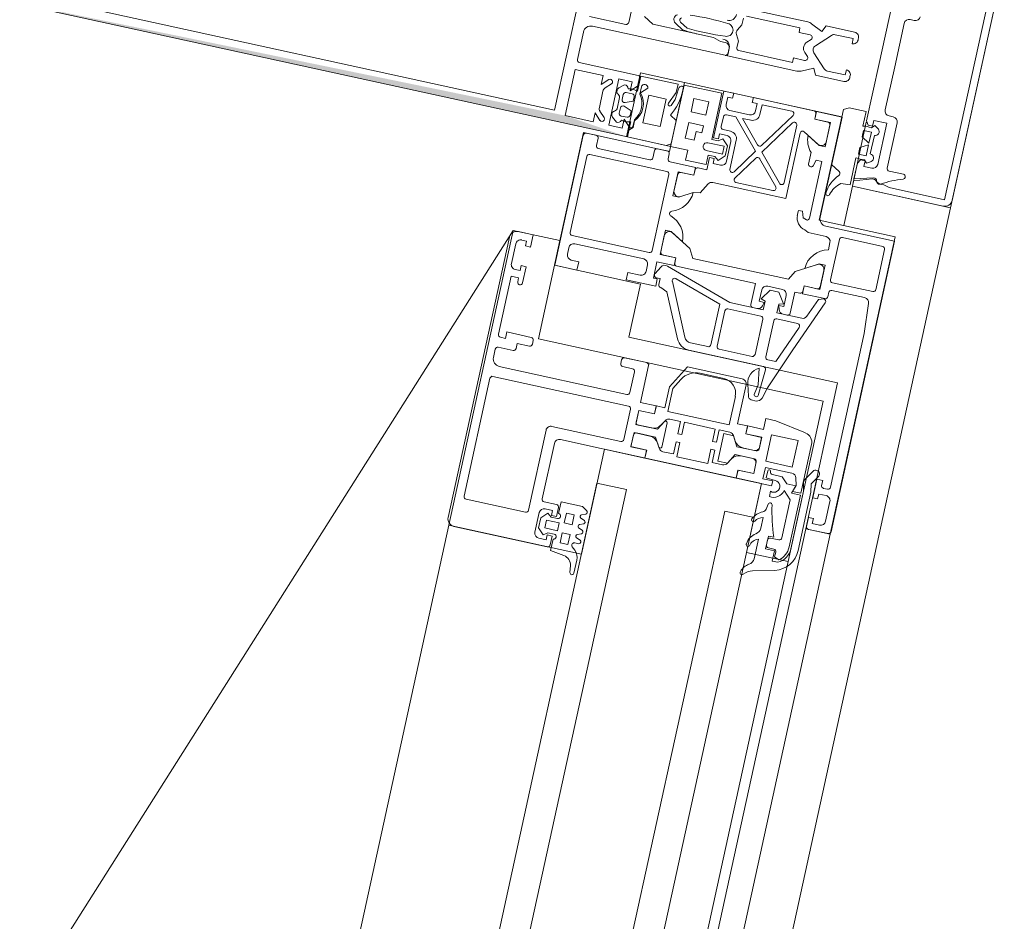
# Model space of a CAD drawing. Header units: metres. Extents: x 233012 to 233264, y 553571 to 554014.
# Tile 171 of 256: x 233198.905 to 233199.101, y 553811.999 to 553812.178. Entities that reach past the tile are written whole.
import ezdxf

# ---------------------------------------------------------------- set-up
doc = ezdxf.new("R2010")
doc.units = ezdxf.units.M
for name, color, linetype, lineweight in [('A-NL$1A_detailuitwerking', 252, 'Continuous', 5), ('A-NL30_stijlen_dorpels-pui', 252, 'Continuous', 5), ('A-NL30_wandopeningen', 252, 'Continuous', 5)]:
    doc.layers.add(name, color=color, linetype=linetype, lineweight=lineweight)

# ---------------------------------------------------------------- blocks, each defined once
blk = doc.blocks.new('NLRS_31_WI_CWP_aluminium raam_gen_mie - AWS 65 BS kiep-2839039-01_Situatie')
at = {"layer": 'A-NL$1A_detailuitwerking'}
for p, q in [((0.2505, 0.05945), (0.1935, 0.05945)), ((0.192, 0.05795), (0.192, 0.03895)), ((0.1983, 0.05725), (0.2223, 0.05725)), ((0.2265, 0.05745), (0.2282, 0.05745)), ((0.2287, 0.05695), (0.2287, 0.05395)), ((0.2307, 0.05595), (0.2307, 0.05695)), ((0.2312, 0.05745), (0.243, 0.05745)), ((0.243, 0.05745), (0.243, 0.05595)), ((0.2445, 0.05595), (0.2445, 0.05695)), ((0.2455, 0.05795), (0.2495, 0.05795)), ((0.2505, 0.05695), (0.2505, 0.05595)), ((0.252, 0.05495), (0.252, 0.05795)), ((0.1978, 0.04465), (0.1978, 0.05675)), ((0.2228, 0.05675), (0.2228, 0.02915)), ((0.225, 0.02995), (0.225, 0.05595)), ((0.232, 0.05595), (0.2307, 0.05595)), ((0.232, 0.05095), (0.232, 0.05595)), ((0.243, 0.05595), (0.2422, 0.05595)), ((0.2422, 0.05495), (0.2455, 0.05495)), ((0.2455, 0.05595), (0.2445, 0.05595)), ((0.2455, 0.05495), (0.2455, 0.05595)), ((0.2505, 0.05595), (0.2495, 0.05595)), ((0.2495, 0.05595), (0.2495, 0.05495)), ((0.2495, 0.05495), (0.252, 0.05495)), ((0.2292, 0.05345), (0.2302, 0.05345)), ((0.2302, 0.05345), (0.2302, 0.05095)), ((0.2307, 0.05045), (0.2315, 0.05045)), ((0.2735, 0.04945), (0.247, 0.04945)), ((0.247, 0.04945), (0.247, 0.04495)), ((0.2497, 0.04748), (0.251, 0.04748)), ((0.2535, 0.03165), (0.2535, 0.04735)), ((0.254, 0.04785), (0.2695, 0.04785)), ((0.27, 0.04735), (0.27, 0.03165)), ((0.274, 0.04695), (0.274, 0.04895)), ((0.2487, 0.04495), (0.2487, 0.04648)), ((0.252, 0.04648), (0.252, 0.03245)), ((0.2715, 0.03545), (0.2715, 0.04595)), ((0.272, 0.04645), (0.2735, 0.04645)), ((0.2146, 0.04415), (0.1983, 0.04415)), ((0.2156, 0.02915), (0.2156, 0.04315)), ((0.247, 0.04495), (0.2487, 0.04495)), ((0.19532, 0.04145), (0.19414, 0.04026)), ((0.1943, 0.04195), (0.1983, 0.04195)), ((0.19738, 0.04145), (0.19532, 0.04145)), ((0.19856, 0.04026), (0.19738, 0.04145)), ((0.2006, 0.03895), (0.2006, 0.04145)), ((0.2011, 0.04195), (0.2124, 0.04195)), ((0.1933, 0.03945), (0.1933, 0.04095)), ((0.1943, 0.03945), (0.1933, 0.03945)), ((0.19414, 0.04026), (0.19475, 0.03945)), ((0.1943, 0.03845), (0.1943, 0.03945)), ((0.19475, 0.03945), (0.19475, 0.03815)), ((0.19555, 0.04025), (0.19715, 0.04025)), ((0.19555, 0.03765), (0.19555, 0.04025)), ((0.19715, 0.04025), (0.19715, 0.03765)), ((0.19795, 0.03945), (0.19856, 0.04026)), ((0.19795, 0.03815), (0.19795, 0.03945)), ((0.1993, 0.03945), (0.1983, 0.03945)), ((0.1983, 0.03945), (0.1983, 0.03845)), ((0.1993, 0.04095), (0.1993, 0.03945)), ((0.2134, 0.04095), (0.2134, 0.02375)), ((0.19141, 0.03815), (0.191, 0.03535)), ((0.19375, 0.03815), (0.19141, 0.03815)), ((0.1925, 0.03845), (0.1943, 0.03845)), ((0.19715, 0.03765), (0.19555, 0.03765)), ((0.1983, 0.03845), (0.2001, 0.03845)), ((0.20135, 0.03815), (0.19895, 0.03815)), ((0.20135, 0.03385), (0.20135, 0.03815)), ((0.19335, 0.03665), (0.19535, 0.03665)), ((0.19335, 0.03505), (0.19335, 0.03665)), ((0.19535, 0.03665), (0.19535, 0.03505)), ((0.19736, 0.03665), (0.19936, 0.03665)), ((0.19736, 0.03505), (0.19736, 0.03665)), ((0.19936, 0.03665), (0.19936, 0.03505)), ((0.18933, 0.03366), (0.18796, 0.03345)), ((0.1925, 0.03346), (0.19308, 0.03409)), ((0.19535, 0.03505), (0.19335, 0.03505)), ((0.19395, 0.03375), (0.19395, 0.03293)), ((0.1947, 0.03285), (0.195, 0.03365)), ((0.1957, 0.03365), (0.196, 0.03285)), ((0.1967, 0.03285), (0.197, 0.03365)), ((0.19936, 0.03505), (0.19736, 0.03505)), ((0.1977, 0.03365), (0.198, 0.03285)), ((0.1987, 0.03285), (0.199, 0.03365)), ((0.1997, 0.03365), (0.2, 0.03285)), ((0.2007, 0.03285), (0.20135, 0.03385)), ((0.2487, 0.03495), (0.2472, 0.03495)), ((0.2472, 0.03495), (0.2472, 0.02895)), ((0.2487, 0.03245), (0.2487, 0.03495)), ((0.2735, 0.03495), (0.272, 0.03495)), ((0.274, 0.03245), (0.274, 0.03445)), ((0.18803, 0.03265), (0.19066, 0.03265)), ((0.2302, 0.03195), (0.2302, 0.02995)), ((0.2315, 0.03245), (0.2307, 0.03245)), ((0.232, 0.02745), (0.232, 0.03195)), ((0.251, 0.03145), (0.2497, 0.03145)), ((0.272, 0.02627), (0.272, 0.03145)), ((0.2725, 0.03195), (0.2735, 0.03195)), ((0.2875, 0.032), (0.275, 0.032)), ((0.275, 0.032), (0.275, 0.0285)), ((0.2875, 0.0243), (0.2875, 0.032)), ((0.2297, 0.02945), (0.2255, 0.02945)), ((0.2487, 0.02895), (0.2487, 0.02975)), ((0.2487, 0.02975), (0.252, 0.02975)), ((0.25115, 0.02877), (0.24965, 0.02963)), ((0.252, 0.02975), (0.252, 0.02627)), ((0.25358, 0.02627), (0.25358, 0.02945)), ((0.25358, 0.02945), (0.2585, 0.02945)), ((0.2695, 0.03115), (0.254, 0.03115)), ((0.25742, 0.02944), (0.25411, 0.02944)), ((0.2585, 0.02945), (0.2585, 0.02825)), ((0.2655, 0.02825), (0.2655, 0.02945)), ((0.2655, 0.02945), (0.27042, 0.02945)), ((0.26989, 0.02944), (0.26641, 0.02944)), ((0.27042, 0.02945), (0.27042, 0.02627)), ((0.2772, 0.0295), (0.2804, 0.0295)), ((0.2772, 0.0277), (0.2772, 0.0295)), ((0.2804, 0.0295), (0.2804, 0.0265)), ((0.2826, 0.0265), (0.2826, 0.0295)), ((0.2826, 0.0295), (0.2853, 0.0295)), ((0.2853, 0.0295), (0.2853, 0.0265)), ((0.2223, 0.02865), (0.2161, 0.02865)), ((0.2472, 0.0279), (0.24662, 0.02654)), ((0.2472, 0.02895), (0.2487, 0.02895)), ((0.2472, 0.01387), (0.25164, 0.02752)), ((0.2489, 0.0284), (0.2477, 0.0284)), ((0.2489, 0.0292), (0.2489, 0.0284)), ((0.25361, 0.02894), (0.25361, 0.02624)), ((0.25598, 0.02392), (0.2583, 0.02794)), ((0.2585, 0.02825), (0.25699, 0.02564)), ((0.26701, 0.02564), (0.2655, 0.02825)), ((0.26571, 0.02791), (0.26703, 0.02563)), ((0.27039, 0.02624), (0.27039, 0.02894)), ((0.273, 0.0285), (0.273, 0.0243)), ((0.275, 0.0285), (0.273, 0.0285)), ((0.279, 0.0277), (0.2772, 0.0277)), ((0.279, 0.0265), (0.279, 0.0277)), ((0.215, 0.02375), (0.215, 0.02695)), ((0.215, 0.02695), (0.2174, 0.02695)), ((0.21788, 0.02694), (0.21502, 0.02694)), ((0.21502, 0.02694), (0.21502, 0.02374)), ((0.21788, 0.02371), (0.21788, 0.02694)), ((0.2179, 0.02645), (0.2179, 0.02255)), ((0.2195, 0.02255), (0.2195, 0.02645)), ((0.22238, 0.02694), (0.21952, 0.02694)), ((0.21952, 0.02694), (0.21952, 0.02371)), ((0.22, 0.02695), (0.2224, 0.02695)), ((0.22238, 0.02374), (0.22238, 0.02694)), ((0.2224, 0.02695), (0.2224, 0.02375)), ((0.224, 0.02375), (0.224, 0.02695)), ((0.224, 0.02695), (0.2315, 0.02695)), ((0.24662, 0.02654), (0.23793, 0.02249)), ((0.23857, 0.02113), (0.24887, 0.02593)), ((0.252, 0.02627), (0.25358, 0.02627)), ((0.252, 0.02574), (0.252, 0.0097)), ((0.25361, 0.02624), (0.2525, 0.02624)), ((0.26703, 0.02563), (0.26727, 0.0243)), ((0.2715, 0.02624), (0.27039, 0.02624)), ((0.27042, 0.02627), (0.272, 0.02627)), ((0.272, 0.024), (0.272, 0.02574)), ((0.2804, 0.0265), (0.279, 0.0265)), ((0.2853, 0.0265), (0.2826, 0.0265)), ((0.2134, 0.02375), (0.215, 0.02375)), ((0.2134, 0.02374), (0.2134, 0.00516)), ((0.21502, 0.02374), (0.2134, 0.02374)), ((0.224, 0.02374), (0.22238, 0.02374)), ((0.2224, 0.02375), (0.224, 0.02375)), ((0.224, 0.022), (0.224, 0.02374)), ((0.24955, 0.02533), (0.24645, 0.01576)), ((0.2542, 0.02292), (0.25598, 0.02392)), ((0.26727, 0.0243), (0.2693, 0.02313)), ((0.2745, 0.024), (0.272, 0.024)), ((0.273, 0.0243), (0.2749, 0.0243)), ((0.2745, 0.023), (0.2745, 0.024)), ((0.2749, 0.0243), (0.2749, 0.023)), ((0.2757, 0.0216), (0.2757, 0.0249)), ((0.2773, 0.0249), (0.2773, 0.0216)), ((0.2781, 0.023), (0.2781, 0.0243)), ((0.2781, 0.0243), (0.2875, 0.0243)), ((0.288, 0.024), (0.2785, 0.024)), ((0.2785, 0.024), (0.2785, 0.023)), ((0.288, 0.022), (0.288, 0.024)), ((0.21589, 0.02141), (0.21688, 0.02198)), ((0.2179, 0.02255), (0.2161, 0.02151)), ((0.2213, 0.02151), (0.2195, 0.02255)), ((0.22052, 0.02198), (0.22151, 0.02141)), ((0.2283, 0.022), (0.224, 0.022)), ((0.2329, 0.01934), (0.2283, 0.022)), ((0.2542, 0.00348), (0.2542, 0.02292)), ((0.2698, 0.02224), (0.2698, 0.0074)), ((0.2735, 0.0215), (0.2735, 0.023)), ((0.2735, 0.023), (0.2745, 0.023)), ((0.2749, 0.023), (0.27429, 0.02219)), ((0.27429, 0.02219), (0.27547, 0.021)), ((0.2773, 0.0216), (0.2757, 0.0216)), ((0.27753, 0.021), (0.27871, 0.02219)), ((0.27871, 0.02219), (0.2781, 0.023)), ((0.2785, 0.023), (0.2795, 0.023)), ((0.2795, 0.023), (0.2795, 0.0215)), ((0.2805, 0.021), (0.2805, 0.0225)), ((0.281, 0.023), (0.283, 0.023)), ((0.2835, 0.0225), (0.2835, 0.02055)), ((0.2845, 0.018), (0.2845, 0.022)), ((0.2855, 0.023), (0.287, 0.023)), ((0.287, 0.023), (0.287, 0.022)), ((0.287, 0.022), (0.288, 0.022)), ((0.21539, 0.0184), (0.21539, 0.02054)), ((0.21625, 0.02095), (0.22115, 0.02095)), ((0.22201, 0.02054), (0.22201, 0.0184)), ((0.22342, 0.0088), (0.22342, 0.0213)), ((0.22342, 0.0213), (0.22811, 0.0213)), ((0.22811, 0.0213), (0.2302, 0.02009)), ((0.2362, 0.01977), (0.2362, 0.00458)), ((0.2377, 0.01626), (0.2377, 0.01977)), ((0.2785, 0.0205), (0.2745, 0.0205)), ((0.27547, 0.021), (0.27753, 0.021)), ((0.2835, 0.02055), (0.27766, 0.0153)), ((0.21789, 0.0184), (0.21539, 0.0184)), ((0.21789, 0.0176), (0.21789, 0.0184)), ((0.22201, 0.0184), (0.21951, 0.0184)), ((0.21951, 0.0184), (0.21951, 0.0176)), ((0.2329, 0.0082), (0.2329, 0.01934)), ((0.2708, 0.01024), (0.2708, 0.01778)), ((0.27158, 0.0182), (0.27637, 0.01497)), ((0.27766, 0.0153), (0.27279, 0.01859)), ((0.27307, 0.0195), (0.279, 0.0195)), ((0.27899, 0.01515), (0.2835, 0.01921)), ((0.2835, 0.01921), (0.2835, 0.01749)), ((0.288, 0.018), (0.287, 0.018)), ((0.287, 0.018), (0.287, 0.017)), ((0.288, 0.00566), (0.288, 0.018)), ((0.215, 0.0113), (0.215, 0.0176)), ((0.215, 0.0176), (0.21789, 0.0176)), ((0.21951, 0.0176), (0.22201, 0.0176)), ((0.22201, 0.0176), (0.22201, 0.0113)), ((0.2322, 0.01663), (0.2322, 0.0118)), ((0.24645, 0.01576), (0.2382, 0.01576)), ((0.285, 0.016), (0.287, 0.016)), ((0.287, 0.017), (0.2855, 0.017)), ((0.287, 0.016), (0.287, 0.00994)), ((0.2377, 0.00726), (0.2377, 0.01396)), ((0.2382, 0.01446), (0.2454, 0.01446)), ((0.2459, 0.01396), (0.2459, 0.00726)), ((0.2472, 0.00706), (0.2472, 0.01387)), ((0.27642, 0.01418), (0.27163, 0.00987)), ((0.27247, 0.00927), (0.27775, 0.01403)), ((0.27775, 0.01403), (0.28475, 0.00931)), ((0.28622, 0.00953), (0.27905, 0.01436)), ((0.2179, 0.0113), (0.215, 0.0113)), ((0.21539, 0.00836), (0.21539, 0.0105)), ((0.21539, 0.0105), (0.2179, 0.0105)), ((0.2179, 0.0105), (0.2179, 0.0113)), ((0.22201, 0.0113), (0.2195, 0.0113)), ((0.2195, 0.0113), (0.2195, 0.0105)), ((0.2195, 0.0105), (0.22201, 0.0105)), ((0.22201, 0.0105), (0.22201, 0.00836)), ((0.2215, 0.00945), (0.2159, 0.00945)), ((0.2159, 0.00945), (0.2159, 0.0075)), ((0.2215, 0.00749), (0.2215, 0.00945)), ((0.2292, 0.0088), (0.22342, 0.0088)), ((0.2472, 0.0092), (0.2472, 0.00837)), ((0.252, 0.0097), (0.2477, 0.0097)), ((0.2487, 0.0072), (0.2487, 0.0082)), ((0.2487, 0.0082), (0.251, 0.0082)), ((0.24923, 0.00794), (0.249, 0.00706)), ((0.2513, 0.00655), (0.24923, 0.00794)), ((0.28447, 0.0084), (0.2728, 0.0084)), ((0.21688, 0.00692), (0.21589, 0.00749)), ((0.2159, 0.0075), (0.2179, 0.00635)), ((0.2179, 0.00635), (0.2179, 0.00245)), ((0.2195, 0.00635), (0.2215, 0.00749)), ((0.2195, 0.00245), (0.2195, 0.00635)), ((0.22151, 0.00749), (0.22052, 0.00692)), ((0.224, 0.00516), (0.224, 0.0072)), ((0.224, 0.0072), (0.2319, 0.0072)), ((0.23208, 0.00691), (0.22983, 0.00628)), ((0.2454, 0.00676), (0.2382, 0.00676)), ((0.249, 0.00706), (0.2472, 0.00706)), ((0.24794, 0.0074), (0.2487, 0.0072)), ((0.2513, 0.00477), (0.2513, 0.00655)), ((0.252, 0.0072), (0.252, 0.0042)), ((0.2698, 0.0074), (0.28311, 0.0074)), ((0.28354, 0.00665), (0.28171, 0.00349)), ((0.2134, 0.00516), (0.21502, 0.00516)), ((0.215, 0.00515), (0.2134, 0.00515)), ((0.2134, 0.00515), (0.2134, -0.00205)), ((0.215, 0.00195), (0.215, 0.00515)), ((0.21502, 0.00516), (0.21502, 0.00196)), ((0.21788, 0.00276), (0.21788, 0.00519)), ((0.21952, 0.00519), (0.21952, 0.00276)), ((0.22237, 0.00196), (0.22237, 0.00516)), ((0.22237, 0.00516), (0.224, 0.00516)), ((0.224, 0.00515), (0.2224, 0.00515)), ((0.2224, 0.00515), (0.2224, 0.00195)), ((0.224, 0.00195), (0.224, 0.00515)), ((0.2292, 0.00559), (0.2292, 0.00454)), ((0.23567, 0.00408), (0.23034, 0.00438)), ((0.23039, 0.00522), (0.23242, 0.00489)), ((0.23242, 0.00489), (0.23571, 0.00536)), ((0.2377, 0.00243), (0.2377, 0.00406)), ((0.2382, 0.00456), (0.2455, 0.00456)), ((0.246, 0.00406), (0.246, -0.00021)), ((0.2472, -0.00077), (0.2472, 0.00426)), ((0.2472, 0.00426), (0.249, 0.00426)), ((0.2487, 0.0042), (0.24794, 0.004)), ((0.2487, 0.0032), (0.2487, 0.0042)), ((0.249, 0.00426), (0.24923, 0.00339)), ((0.24923, 0.00339), (0.2513, 0.00477)), ((0.26802, 0.00445), (0.267, 0.00445)), ((0.26802, 0.0036), (0.26802, 0.00445)), ((0.27983, 0.00445), (0.27745, 0.00445)), ((0.2815, 0.00315), (0.283, 0.00576)), ((0.28639, 0.00246), (0.28639, 0.00516)), ((0.28639, 0.00516), (0.2875, 0.00516)), ((0.288, 0.00513), (0.28642, 0.00513)), ((0.28642, 0.00513), (0.28642, 0.00195)), ((0.288, -0.00005), (0.288, 0.00513)), ((0.21502, 0.00196), (0.21708, 0.00196)), ((0.22032, 0.00196), (0.22237, 0.00196)), ((0.23, 0.00354), (0.23225, 0.0029)), ((0.23225, 0.0029), (0.2407, -0.00042)), ((0.24531, -0.00068), (0.2377, 0.00243)), ((0.2472, 0.00303), (0.2472, 0.0022)), ((0.251, 0.0032), (0.2487, 0.0032)), ((0.25598, 0.00248), (0.2542, 0.00348)), ((0.2583, -0.00154), (0.25598, 0.00248)), ((0.26453, 0.00237), (0.2641, 0.00162)), ((0.2665, 0.00245), (0.26678, 0.0032)), ((0.26678, 0.0032), (0.26802, 0.0036)), ((0.27728, 0.0035), (0.2785, 0.00311)), ((0.2785, 0.00311), (0.2785, 0.00195)), ((0.2815, 0.00195), (0.2815, 0.00315)), ((0.28241, 0.00196), (0.28589, 0.00196)), ((0.2174, 0.00195), (0.215, 0.00195)), ((0.2179, -0.00525), (0.2179, 0.00015)), ((0.2179, 0.00015), (0.2233, 0.00015)), ((0.2224, 0.00195), (0.22, 0.00195)), ((0.2233, 0.00015), (0.2233, -0.00525)), ((0.2262, 0.00195), (0.224, 0.00195)), ((0.2262, -0.00011), (0.2262, 0.00195)), ((0.2477, 0.0017), (0.252, 0.0017)), ((0.252, 0.0017), (0.252, 0.00066)), ((0.25358, 0.00013), (0.252, 0.00013)), ((0.252, 0.00013), (0.252, -0.00445)), ((0.2525, 0.00016), (0.25361, 0.00016)), ((0.25358, -0.00305), (0.25358, 0.00013)), ((0.25361, 0.00016), (0.25361, -0.00254)), ((0.25699, 0.00076), (0.2585, -0.00185)), ((0.2641, 0.00162), (0.2641, -0.00205)), ((0.2785, 0.00195), (0.267, 0.00195)), ((0.28642, 0.00195), (0.2815, 0.00195)), ((0.19606, -0.00195), (0.19711, -0.00629)), ((0.20246, -0.00174), (0.19849, -0.00174)), ((0.20687, -0.00174), (0.20468, -0.00174)), ((0.2144, -0.00205), (0.2144, -0.00005)), ((0.2144, -0.00005), (0.2167, -0.00005)), ((0.2147, -0.00065), (0.2146, -0.00252)), ((0.2161, -0.00065), (0.2147, -0.00065)), ((0.2156, -0.00369), (0.2156, -0.00175)), ((0.2167, -0.00005), (0.2167, -0.00547)), ((0.22509, -0.0064), (0.2262, -0.00011)), ((0.2407, -0.00042), (0.25121, -0.0047)), ((0.25159, -0.00324), (0.24782, -0.0017)), ((0.2585, -0.00185), (0.2585, -0.00305)), ((0.2661, -0.01555), (0.2661, -0.00155)), ((0.2676, -0.00005), (0.288, -0.00005)), ((0.2009, -0.00535), (0.2009, -0.00355)), ((0.2009, -0.00355), (0.2035, -0.00355)), ((0.2027, -0.00355), (0.2017, -0.00355)), ((0.2035, -0.00355), (0.2035, -0.00464)), ((0.20969, -0.00215), (0.20865, -0.00198)), ((0.21229, -0.00208), (0.21125, -0.00208)), ((0.2134, -0.00205), (0.2144, -0.00205)), ((0.2144, -0.00494), (0.2156, -0.00369)), ((0.2519, -0.00424), (0.25159, -0.00324)), ((0.2585, -0.00305), (0.25358, -0.00305)), ((0.25412, -0.00304), (0.25744, -0.00304)), ((0.2631, -0.00305), (0.26163, -0.00305)), ((0.1988, -0.00652), (0.1988, -0.00535)), ((0.1988, -0.00535), (0.2009, -0.00535)), ((0.1997, -0.00565), (0.1993, -0.00658)), ((0.2007, -0.00565), (0.1997, -0.00565)), ((0.2012, -0.00405), (0.2012, -0.00515)), ((0.2032, -0.00575), (0.2032, -0.00405)), ((0.21299, -0.00468), (0.21148, -0.00625)), ((0.2144, -0.00678), (0.2144, -0.00494)), ((0.2233, -0.00525), (0.2179, -0.00525)), ((0.2525, -0.00495), (0.2534, -0.00495)), ((0.2539, -0.00545), (0.2539, -0.01212)), ((0.2554, -0.01345), (0.2554, -0.00525)), ((0.2559, -0.00475), (0.2641, -0.00475)), ((0.2646, -0.00525), (0.2646, -0.01345)), ((0.21148, -0.00625), (0.2037, -0.00625)), ((0.2128, -0.00805), (0.2128, -0.0062)), ((0.2128, -0.0062), (0.2144, -0.00678)), ((0.2145, -0.00682), (0.2132, -0.00635)), ((0.2132, -0.00635), (0.2132, -0.00805)), ((0.21596, -0.00643), (0.2145, -0.00682)), ((0.2137, -0.00845), (0.20194, -0.00845)), ((0.20228, -0.00805), (0.2128, -0.00805)), ((0.2132, -0.00805), (0.22312, -0.00805)), ((0.21538, -0.00812), (0.2137, -0.00845)), ((0.21385, -0.00995), (0.21547, -0.00963)), ((0.21547, -0.00963), (0.21711, -0.01071)), ((0.21799, -0.0095), (0.21613, -0.00826)), ((0.20193, -0.00995), (0.21385, -0.00995)), ((0.2065, -0.01105), (0.2065, -0.01505)), ((0.2088, -0.01055), (0.207, -0.01055)), ((0.2078, -0.01305), (0.2078, -0.01155)), ((0.2078, -0.01155), (0.2088, -0.01155)), ((0.2088, -0.01155), (0.2088, -0.01055)), ((0.2166, -0.01055), (0.2128, -0.01055)), ((0.2128, -0.01055), (0.2128, -0.01155)), ((0.2128, -0.01155), (0.2138, -0.01155)), ((0.2138, -0.01155), (0.2138, -0.01305)), ((0.2166, -0.01175), (0.2166, -0.01055)), ((0.2151, -0.01305), (0.2151, -0.01225)), ((0.2156, -0.01175), (0.2166, -0.01175)), ((0.2469, -0.01355), (0.2156, -0.01355)), ((0.25294, -0.01312), (0.2469, -0.01355)), ((0.207, -0.01555), (0.2661, -0.01555)), ((0.2128, -0.01405), (0.2088, -0.01405)), ((0.2641, -0.01395), (0.2559, -0.01395))]:
    blk.add_line(p, q, dxfattribs=at)
blk.add_arc((0.2088, -0.01305), 0.001, 180, 270, dxfattribs=at)
for centre, major_axis, start_param, end_param in [((0.1935, 0.05795), (0.0015, 0), 1.570796, 3.141593), ((0.2505, 0.05795), (0.00095, 0.00116), 5.399088, 6.969885), ((0.1983, 0.05675), (0.000191, 0.000462), 0.392699, 1.963495), ((0.2223, 0.05675), (-0.000414, 0.00028), 3.736738, 5.307534), ((0.2265, 0.05595), (0.00064, 0.00136), 0.438029, 2.008826), ((0.2282, 0.05695), (0.000411, 0.000285), 5.677172, 7.247969), ((0.2312, 0.05695), (-0.000435, 0.000246), 5.227577, 6.798374), ((0.2455, 0.05695), (0.000973, 0.00023), 1.338972, 2.909769), ((0.2495, 0.05695), (0.000924, 0.000383), 5.890486, 7.461283), ((0.2422, 0.05545), (-0.000474, 0.000158), 5.03414, 8.175732), ((0.2292, 0.05395), (-0.000035, 0.000499), 1.499848, 3.070644), ((0.2307, 0.05095), (0.0005, 0.000019), 3.103207, 4.674003), ((0.2315, 0.05095), (0.000069, 0.000495), 3.280742, 4.851539), ((0.2735, 0.04895), (-0.000497, 0.000055), 3.250927, 4.821723), ((0.2497, 0.04648), (-0.000251, 0.000968), 6.029636, 7.600432), ((0.251, 0.04648), (-0.001, 0), 3.141593, 4.712389), ((0.254, 0.04735), (-0.000479, 0.000145), 5.00639, 6.577187), ((0.2695, 0.04735), (-0.000354, 0.000354), 3.926991, 5.497787), ((0.272, 0.04595), (-0.000257, 0.000429), 5.742766, 7.313562), ((0.2735, 0.04695), (0.000462, 0.000191), 4.31969, 5.890487), ((0.1983, 0.04465), (0.000447, 0.000224), 2.677945, 4.248742), ((0.2146, 0.04315), (0.000517, 0.000856), 5.255548, 6.826345), ((0.1943, 0.04095), (-0.00099, 0.000139), 4.851539, 6.422335), ((0.1983, 0.04095), (0.000788, 0.000615), 5.620277, 7.191073), ((0.2011, 0.04145), (0.000441, 0.000236), 1.079399, 2.650196), ((0.2124, 0.04095), (-0.000646, 0.000763), 4.009565, 5.580362), ((0.1925, 0.03895), (-0.00049, 0.000102), 0.205064, 1.77586), ((0.19425, 0.03815), (0.000292, 0.000406), 2.19631, 5.336912), ((0.19845, 0.03815), (0, 0.0005), 1.571287, 4.711898), ((0.2001, 0.03895), (0.000441, 0.000236), 4.220992, 5.791788), ((0.18902, 0.03564), (-0.00075, 0.00186), 2.914159, 4.185497), ((0.272, 0.03545), (-0.000439, 0.00024), 0.49973, 2.070526), ((0.18803, 0.03305), (0.000399, 0.000031), 1.64851, 4.634675), ((0.19066, 0.03515), (-0.00154, 0.00197), 2.478683, 3.304662), ((0.19345, 0.03375), (-0.000467, 0.000179), 3.508442, 5.916336), ((0.19535, 0.03345), (0.000341, 0.00021), 6.254255, 8.347321), ((0.19735, 0.03345), (0.000361, 0.000173), 0.076772, 2.169838), ((0.19935, 0.03345), (0.0004, 0.000009), 0.501164, 2.594264), ((0.2735, 0.03445), (0.000212, 0.000453), 5.150418, 6.721215), ((0.19434, 0.03306), (-0.00041, 0.000054), 0.458284, 2.72951), ((0.19635, 0.03305), (0.000396, 0.00006), 3.517704, 5.610649), ((0.19835, 0.03305), (0.000124, 0.000381), 2.409794, 4.502739), ((0.20035, 0.03305), (0.000344, 0.000205), 3.128465, 5.22146), ((0.2307, 0.03195), (-0.000496, 0.000061), 4.834878, 6.405675), ((0.2315, 0.03195), (0.000323, 0.000382), 5.415213, 6.986009), ((0.2497, 0.03245), (-0.000424, 0.000906), 1.132767, 2.703564), ((0.251, 0.03245), (-0.000973, 0.00023), 1.80262, 3.373416), ((0.254, 0.03165), (-0.000328, 0.000378), 0.856347, 2.427143), ((0.2695, 0.03165), (-0.000462, 0.000191), 1.963495, 3.534292), ((0.2725, 0.03145), (0.000191, 0.000462), 0.392699, 1.963496), ((0.2735, 0.03245), (0.000207, 0.000455), 3.567576, 5.138372), ((0.2255, 0.02995), (0.000191, 0.000462), 1.963495, 3.534292), ((0.2297, 0.02995), (-0.000191, 0.000462), 2.748894, 4.31969), ((0.2494, 0.0292), (-0.000003, 0.0005), 5.754532, 7.848927), ((0.25411, 0.02894), (0.000069, 0.000495), 0.13915, 1.710128), ((0.25744, 0.02844), (0.00019, 0.000982), 4.379663, 6.491035), ((0.26656, 0.02845), (0.000464, 0.000886), 0.624973, 2.624168), ((0.26989, 0.02894), (-0.00029, 0.000408), 4.09429, 5.665225), ((0.2161, 0.02915), (-0.000209, 0.000454), 1.139711, 2.710508), ((0.2223, 0.02915), (-0.000217, 0.000451), 2.693565, 4.264361), ((0.2315, 0.02745), (0.000061, 0.000496), 3.264082, 4.834878), ((0.2477, 0.0279), (-0.000275, 0.000417), 5.700233, 7.271029), ((0.2507, 0.02787), (0.000333, 0.000943), 4.694417, 6.160906), ((0.25687, 0.03054), (-0.00309, 0.0038), 2.484449, 3.713523), ((0.262, 0.02886), (0.000134, 0.000482), 5.300434, 7.809229), ((0.26713, 0.03054), (0.00478, 0.00109), 3.233564, 4.462325), ((0.2174, 0.02645), (0.000488, 0.000107), 6.066981, 7.637778), ((0.22, 0.02645), (-0.000311, 0.000391), 5.611187, 7.181983), ((0.24908, 0.02548), (0.000429, 0.000257), 5.429131, 7.750376), ((0.2525, 0.02574), (0.000176, 0.000468), 0.359436, 1.93019), ((0.2715, 0.02574), (0.000496, 0.000061), 6.160696, 7.731492), ((0.2765, 0.0249), (0.000732, 0.000322), 5.868761, 9.010353), ((0.21588, 0.02371), (0.00181, 0.00084), 4.799805, 5.846999), ((0.22152, 0.02371), (0.00191, 0.00058), 2.847591, 3.894786), ((0.2392, 0.01977), (-0.00259, 0.00151), 5.677587, 6.812011), ((0.2688, 0.02226), (-0.000251, 0.000968), 4.441025, 5.506241), ((0.281, 0.0225), (0.000269, 0.000421), 0.569244, 2.13999), ((0.283, 0.0225), (-0.000477, 0.000151), 3.448899, 5.019745), ((0.2855, 0.022), (0.000985, 0.000174), 1.396411, 2.967207), ((0.21639, 0.02054), (-0.000997, 0.000081), 5.317381, 6.366944), ((0.21625, 0.02125), (-0.00026, 0.00015), 5.759585, 8.377578), ((0.22115, 0.02125), (0.000296, 0.000048), 4.551514, 7.169508), ((0.22101, 0.02054), (-0.000941, 0.000338), 3.483599, 4.533162), ((0.2282, 0.01663), (0.00277, 0.00289), 5.47624, 6.523401), ((0.2392, 0.01977), (-0.00123, 0.00086), 5.759692, 6.894198), ((0.2745, 0.0215), (0.000851, 0.000526), 2.588027, 4.158814), ((0.2785, 0.0215), (-0.000973, 0.00023), 1.80262, 3.373417), ((0.279, 0.021), (-0.00115, 0.00096), 2.266267, 3.837064), ((0.2713, 0.01778), (-0.000191, 0.000462), 5.297074, 7.461282), ((0.27307, 0.019), (0.000365, 0.000342), 0.818067, 3.366248), ((0.2855, 0.018), (0.000316, 0.000949), 1.892547, 3.463343), ((0.2382, 0.01626), (0.000292, 0.000406), 2.195319, 3.766116), ((0.285, 0.0175), (0.00136, 0.00064), 2.705772, 4.272151), ((0.2382, 0.01396), (0.000422, 0.000268), 1.005319, 2.576116), ((0.2454, 0.01396), (-0.000423, 0.000267), 3.705804, 5.2766), ((0.27609, 0.01455), (0.000499, 0.000037), 5.371159, 7.186302), ((0.27933, 0.01478), (0.000376, 0.00033), 1.583318, 3.398461), ((0.2292, 0.0118), (-0.00192, 0.0023), 2.446121, 4.016917), ((0.2713, 0.01024), (0.000211, 0.000453), 2.006336, 4.310171), ((0.2865, 0.00994), (0.000476, 0.000153), 3.808853, 5.973061), ((0.21639, 0.00836), (-0.00066, 0.000751), 0.849804, 1.896998), ((0.22101, 0.00836), (0.000882, 0.000472), 4.744595, 5.791789), ((0.2319, 0.0082), (0.000894, 0.000447), 4.248741, 5.819538), ((0.2477, 0.0092), (-0.000492, 0.000089), 4.891774, 6.462543), ((0.2482, 0.00837), (-0.000822, 0.00057), 0.605999, 1.91548), ((0.251, 0.0072), (0.000535, 0.000845), 5.2766, 6.847396), ((0.2728, 0.0089), (-0.000236, 0.000441), 0.241641, 2.650195), ((0.28447, 0.0089), (-0.0004, 0.0003), 2.214872, 4.763052), ((0.21588, 0.00519), (0.00043, 0.00195), 4.930703, 5.977897), ((0.22152, 0.00519), (0.00193, 0.00052), 1.832597, 2.879791), ((0.22999, 0.0055), (-0.000577, 0.000542), 5.671079, 6.932362), ((0.23301, 0.00406), (0.00056, 0.00295), 5.348785, 6.786472), ((0.2382, 0.00726), (0.000499, 0.000028), 3.086264, 4.65706), ((0.2454, 0.00726), (-0.000431, 0.000254), 2.102645, 3.673441), ((0.28311, 0.0069), (0.000499, 0.000038), 5.683262, 7.777657), ((0.23038, 0.00467), (-0.00022, 0.00117), 1.492209, 2.628326), ((0.23046, 0.00479), (0.000058, 0.000422), 0.295831, 3.004367), ((0.2357, 0.00458), (-0.000226, 0.000446), 2.616419, 4.243365), ((0.2382, 0.00406), (0.000145, 0.000479), 0.294, 1.864798), ((0.2455, 0.00406), (0.000332, 0.000374), 5.439233, 7.010029), ((0.2482, 0.00303), (-0.000445, 0.000896), 6.083339, 7.392785), ((0.251, 0.0042), (0.000835, 0.00055), 4.129437, 5.700233), ((0.267, 0.00195), (0.00142, 0.00205), 0.606013, 2.009361), ((0.2775, 0.00395), (-0.000272, 0.000422), 5.807237, 8.387005), ((0.28306, 0.0011), (-0.00343, 0.00316), 5.46846, 6.223196), ((0.2875, 0.00566), (-0.000145, 0.000479), 2.847591, 4.418372), ((0.21708, 0.00276), (-0.000676, 0.000427), 2.133985, 3.704781), ((0.2174, 0.00245), (-0.000162, 0.000473), 2.811073, 4.381868), ((0.22, 0.00245), (-0.000292, 0.000406), 0.946274, 2.51707), ((0.22032, 0.00276), (0.000513, 0.000614), 2.266268, 3.837064), ((0.2477, 0.0022), (0.0005, 0.000018), 3.105939, 4.676735), ((0.267, 0.00245), (0.000494, 0.00008), 2.980676, 4.551514), ((0.28256, 0.00295), (0.000345, 0.000939), 1.351475, 3.35067), ((0.28589, 0.00246), (-0.000498, 0.000049), 1.669494, 3.24043), ((0.19525, 0.00001), (0.000351, 0.000177), 0.590647, 3.57764), ((0.19474, -0.00238), (0.00224, 0.00171), 6.149157, 6.94975), ((0.20096, 0.00004), (0.000025, 0.000358), 6.015196, 8.994778), ((0.20079, -0.0027), (-0.00308, 0.00034), 3.816433, 4.729449), ((0.206, 0.00004), (0.00035, 0.00008), 1.008806, 3.988389), ((0.20485, -0.00269), (0.00068, 0.00325), 5.292483, 6.096376), ((0.2525, 0.00066), (-0.000242, 0.000437), 1.064745, 2.635489), ((0.25688, -0.00411), (-0.00477, 0.00095), 3.556291, 4.884461), ((0.19315, -0.00265), (-0.00187, 0.00234), 4.274661, 4.939799), ((0.19849, -0.00024), (-0.00139, 0.00057), 0.910039, 1.963498), ((0.20035, -0.00246), (0.00101, 0.00199), 5.506571, 6.550416), ((0.20468, -0.00024), (0.00106, 0.00106), 2.920477, 3.926991), ((0.20469, -0.00218), (-0.00126, 0.00183), 4.307558, 5.142649), ((0.20882, -0.00099), (0.000912, 0.00041), 3.219588, 4.122767), ((0.2161, -0.00175), (-0.000487, 0.000112), 4.938845, 6.51999), ((0.2161, -0.00095), (-0.000012, 0.0003), 3.101484, 6.243464), ((0.2455, -0.00021), (0.00008, 0.000494), 2.915131, 4.873264), ((0.2482, -0.00077), (0.000469, 0.000883), 2.058466, 3.241925), ((0.25744, -0.00204), (-0.000366, 0.000931), 2.767404, 4.861842), ((0.2676, -0.00155), (0.00106, 0.00106), 0.785398, 2.356195), ((0.2017, -0.00405), (0.000435, 0.000246), 1.055639, 2.62643), ((0.2027, -0.00405), (-0.000471, 0.000167), 3.481331, 5.052127), ((0.2162, -0.03884), (0.02715, 0.02437), 1.018664, 1.195024), ((0.20963, -0.00255), (-0.00026, 0.000304), 2.613185, 5.408486), ((0.2134, -0.00252), (0.00043, 0.00216), 1.562979, 3.14919), ((0.2134, -0.00252), (0.00043, 0.00112), 1.556953, 5.078797), ((0.25411, -0.00254), (0.000295, 0.000404), 2.202168, 3.797035), ((0.2631, -0.00205), (-0.000842, 0.000539), 2.139991, 3.710787), ((0.2007, -0.00515), (-0.000088, 0.000492), 2.964274, 4.535064), ((0.2037, -0.00575), (-0.000496, 0.000061), 0.122521, 1.693316), ((0.2157, -0.00547), (-0.000859, 0.000513), 2.371023, 3.68002), ((0.2514, -0.00424), (0.0005, 0.000003), 4.319459, 6.276432), ((0.2525, -0.00445), (0.000493, 0.000085), 2.970081, 4.540877), ((0.2534, -0.00545), (0.000497, 0.000055), 6.173851, 7.744647), ((0.2559, -0.00525), (-0.000354, 0.000354), 5.497787, 7.068584), ((0.2641, -0.00525), (-0.00049, 0.000101), 3.344039, 4.914835), ((0.20193, -0.00495), (-0.00491, 0.00093), 0.457166, 1.757132), ((0.20193, -0.00495), (-0.00077, 0.00341), 1.812223, 2.92145), ((0.2022, -0.00445), (-0.00331, 0.00142), 1.039587, 1.998691), ((0.22312, -0.00605), (0.00058, 0.00191), 3.435594, 4.831859), ((0.21557, -0.0091), (0.000881, 0.000474), 0.493294, 1.274901), ((0.21755, -0.0101), (0.000615, 0.00043), 3.473684, 6.615277), ((0.207, -0.01105), (-0.000065, 0.000496), 6.152884, 7.72368), ((0.2128, -0.01305), (-0.000526, 0.000851), 2.588018, 4.158815), ((0.2156, -0.01225), (-0.000496, 0.000061), 4.834878, 6.405675), ((0.2156, -0.01305), (-0.000162, 0.000473), 1.240275, 2.811071), ((0.2529, -0.01212), (0.000841, 0.000541), 4.178772, 5.711101), ((0.2559, -0.01345), (-0.000041, 0.000498), 1.488222, 3.059019), ((0.2641, -0.01345), (-0.000041, 0.000498), 3.059019, 4.629814), ((0.207, -0.01505), (-0.000275, 0.000417), 0.987844, 2.55864)]:
    blk.add_ellipse(centre, major_axis=major_axis, ratio=1, start_param=start_param, end_param=end_param, dxfattribs=at)
at = {"layer": 'A-NL30_wandopeningen'}
for p, q in [((0.252, 0.059), (0, 0.15072)), ((0.192, 0.059), (-0.192, 0.059)), ((0.252, 0.059), (0.192, 0.059)), ((0.192, 0.059), (0.192, 0.032)), ((0.252, 0.0495), (0.252, 0.059)), ((0.232, -0.0085), (0.232, 0.0495)), ((0.232, 0.0495), (0.252, 0.0495)), ((0.247, 0.0495), (0.247, 0.032)), ((0.274, 0.0495), (0.247, 0.0495)), ((0.274, 0.032), (0.274, 0.0495)), ((0.2065, 0.032), (-0.2064, 0.032)), ((0.192, 0.032), (0.2134, 0.032)), ((0.2065, 0.026), (0.2065, 0.032)), ((0.2134, 0.032), (0.2134, 0)), ((0.247, 0.032), (0.2362, 0.032)), ((0.2362, 0.032), (0.2362, -0.0105)), ((0.288, 0.032), (0.274, 0.032)), ((0.288, 0), (0.288, 0.032)), ((-0.2064, 0.026), (0.2065, 0.026)), ((0.2065, 0.006), (-0.2064, 0.006)), ((0.2065, 0), (0.2065, 0.006)), ((-0.2064, 0), (0.2065, 0)), ((0.1994, 0), (0.1994, -0.0085)), ((0.1994, 0), (0.1994, -0.0085)), ((0.2134, 0), (0.1994, 0)), ((0.2065, 0), (0.2134, 0)), ((0.267, -0.0155), (0.267, 0)), ((0.267, 0), (0.288, 0)), ((-0.1994, -0.0085), (0.1994, -0.0085)), ((0.1994, -0.0085), (0.232, -0.0085)), ((-0.2065, -0.0105), (0.2065, -0.0105)), ((0.2362, -0.0105), (0.2065, -0.0105)), ((0.2065, -0.0105), (0.2065, -0.0155)), ((-0.2065, -0.0155), (0.2065, -0.0155)), ((0.2065, -0.0155), (0.267, -0.0155))]:
    blk.add_line(p, q, dxfattribs=at)
blk = doc.blocks.new('Rectangular Mullion - NLRS_31_CWM_vliesgevelprofiel bxh 50x200_gen_mie-2811612-01_Situatie')
at = {"layer": 'A-NL30_stijlen_dorpels-pui'}
for p, q in [((233203.6431, 553833.2556), (233203.65169, 553833.25372)), ((233203.68784, 553833.24581), (233203.68613, 553833.23799)), ((233203.5898, 553832.70425), (233203.70738, 553833.24153))]:
    blk.add_line(p, q, dxfattribs=at)
blk = doc.blocks.new('Rectangular Mullion - vliesgevelprofiel_gen_bxh200x50-V52-01_Situatie')
at = {"layer": 'A-NL30_stijlen_dorpels-pui'}
blk.add_hatch(color=256, dxfattribs=at).paths.add_polyline_path([(-0.025, 0.0408), (-0.0235, 0.0538), (-0.025, 0.1735)])
at = {"layer": 'A-NL$1A_detailuitwerking'}
for p, q in [((-0.025, 0.1735), (-0.025, 0.0408)), ((-0.0229, 0.0561), (-0.0229, 0.1692)), ((0.0229, 0.0561), (-0.0229, 0.0561)), ((-0.0235, 0.0481), (-0.0235, 0.0538)), ((-0.0235, 0.0538), (-0.0141, 0.0538)), ((-0.0141, 0.0538), (-0.0141, 0.0481)), ((-0.0126, 0.0413), (-0.0126, 0.0533)), ((-0.0121, 0.0538), (-0.0065, 0.0538)), ((-0.0032, 0.0459), (-0.0032, 0.0533)), ((-0.005, 0.0523), (-0.005, 0.0253)), ((-0.0217, 0.0481), (-0.0235, 0.0481)), ((-0.02295, 0.04685), (-0.0217, 0.0481)), ((-0.02118, 0.04721), (-0.02224, 0.04615)), ((-0.01713, 0.0475), (-0.02047, 0.0475)), ((-0.01536, 0.04615), (-0.01642, 0.04721)), ((-0.0141, 0.0481), (-0.0159, 0.0481)), ((-0.0159, 0.0481), (-0.01465, 0.04685)), ((0.0027, 0.0454), (-0.0027, 0.0454)), ((-0.0235, 0.0422), (-0.0235, 0.0449)), ((-0.0235, 0.0449), (-0.0141, 0.0449)), ((-0.02176, 0.04451), (-0.02258, 0.04354)), ((-0.0207, 0.0434), (-0.01965, 0.0434)), ((-0.01765, 0.044), (-0.01995, 0.044)), ((-0.01795, 0.0434), (-0.0169, 0.0434)), ((-0.01502, 0.04354), (-0.01585, 0.04452)), ((-0.0141, 0.0449), (-0.0141, 0.0422)), ((-0.0217, 0.0422), (-0.0235, 0.0422)), ((-0.0231, 0.0408), (-0.0217, 0.0422)), ((-0.0212, 0.0417), (-0.0212, 0.0429)), ((-0.01979, 0.0412), (-0.0207, 0.0412)), ((-0.01918, 0.0427), (-0.01979, 0.0412)), ((-0.01781, 0.0412), (-0.01842, 0.0427)), ((-0.0169, 0.0412), (-0.01781, 0.0412)), ((-0.0164, 0.0429), (-0.0164, 0.0417)), ((-0.0141, 0.0422), (-0.0159, 0.0422)), ((-0.0159, 0.0422), (-0.0145, 0.0408)), ((-0.002, 0.04064), (-0.00087, 0.0426)), ((-0.025, 0.0408), (-0.0231, 0.0408)), ((-0.02365, 0.0408), (-0.025, 0.0408)), ((-0.025, 0.0408), (-0.025, 0.0329)), ((-0.02295, 0.0401), (-0.02365, 0.0408)), ((-0.02191, 0.0408), (-0.02296, 0.0408)), ((-0.0216, 0.0401), (-0.02295, 0.0401)), ((-0.02278, 0.0402), (-0.02138, 0.04014)), ((-0.01615, 0.0402), (-0.0147, 0.0402)), ((-0.01464, 0.0389), (-0.01584, 0.0401)), ((-0.0126, 0.0408), (-0.01569, 0.0408)), ((-0.0145, 0.0408), (-0.0131, 0.0408)), ((-0.0126, 0.0332), (-0.0126, 0.0408)), ((-0.002, 0.0283), (-0.002, 0.04064)), ((-0.0216, 0.0384), (-0.016, 0.0384)), ((-0.0216, 0.0349), (-0.0216, 0.0384)), ((-0.016, 0.0384), (-0.016, 0.0349)), ((-0.00085, 0.03632), (-0.00187, 0.03455)), ((-0.00133, 0.03379), (-0.00042, 0.03536)), ((-0.016, 0.0349), (-0.0216, 0.0349)), ((-0.01972, 0.032), (-0.01894, 0.03336)), ((-0.01567, 0.03312), (-0.01701, 0.03364)), ((-0.01671, 0.03427), (-0.0143, 0.0332)), ((-0.025, 0.0329), (-0.02448, 0.032)), ((-0.02448, 0.032), (-0.01972, 0.032)), ((-0.01349, 0.0329), (-0.01567, 0.03312)), ((-0.0143, 0.0332), (-0.0126, 0.0332)), ((-0.01371, 0.032), (-0.01292, 0.032)), ((-0.0025, 0.02675), (-0.002, 0.0283)), ((-0.0025, 0.0258), (-0.0025, 0.02675)), ((-0.00342, 0.02479), (-0.005, 0.02479)), ((-0.005, 0.02479), (-0.005, 0.01066)), ((-0.0045, 0.0248), (-0.0035, 0.0248)), ((-0.00165, 0.02331), (-0.00048, 0.02398)), ((0.0005, 0.02397), (0.00165, 0.02331)), ((0.005, 0.01066), (0.005, 0.02479)), ((-0.0035, 0.0119), (-0.0035, 0.02281)), ((-0.003, 0.02331), (-0.00165, 0.02331)), ((0.00165, 0.02331), (0.003, 0.02331)), ((0.0035, 0.02281), (0.0035, 0.0119)), ((-0.0026, 0.0119), (-0.0035, 0.0119)), ((-0.0026, 0.00962), (-0.0026, 0.0119)), ((0.0035, 0.0119), (0.0026, 0.0119)), ((0.0026, 0.0119), (0.0026, 0.00962)), ((-0.00481, 0.00982), (-0.00372, 0.00747)), ((-0.00106, 0.00994), (-0.00175, 0.00925)), ((0.00175, 0.00925), (0.00106, 0.00994)), ((0.00372, 0.00747), (0.00481, 0.00982)), ((-0.00341, 0.00546), (-0.00071, 0.00816)), ((0.00071, 0.00816), (0.00341, 0.00546)), ((-0.00372, 0.00747), (-0.005, 0.00688)), ((-0.005, 0.00688), (-0.005, 0.0011)), ((0.005, 0.00688), (0.00372, 0.00747)), ((0.005, 0.0011), (0.005, 0.00688)), ((-0.0037, 0.0011), (-0.0037, 0.00475)), ((0.0037, 0.00475), (0.0037, 0.0011)), ((-0.02168, 0), (-0.02273, -0.00181)), ((-0.01051, 0), (-0.02168, 0)), ((-0.0099, -0.00106), (-0.01051, 0)), ((-0.00265, 0.0011), (-0.0037, 0.0011)), ((0.0037, 0.0011), (0.00265, 0.0011)), ((-0.0099, -0.0045), (-0.0099, -0.00106)), ((-0.02494, -0.00266), (-0.02485, -0.0045)), ((-0.0239, -0.005), (-0.025, -0.005)), ((-0.025, -0.005), (-0.025, -0.0235)), ((-0.02485, -0.0045), (-0.01932, -0.0045)), ((-0.02273, -0.00858), (-0.0239, -0.005)), ((-0.0203, -0.005), (-0.0235, -0.005)), ((-0.0235, -0.005), (-0.0225, -0.00875)), ((-0.0195, -0.00548), (-0.0203, -0.005)), ((-0.0195, -0.0064), (-0.0195, -0.00548)), ((-0.0185, -0.0064), (-0.0185, -0.0048)), ((-0.0185, -0.0048), (-0.0172, -0.0048)), ((-0.0172, -0.0048), (-0.01628, -0.0064)), ((-0.01592, -0.0064), (-0.015, -0.0048)), ((-0.015, -0.0048), (-0.0137, -0.0048)), ((-0.0137, -0.0048), (-0.0137, -0.0064)), ((-0.01288, -0.0045), (-0.0099, -0.0045)), ((-0.0117, -0.005), (-0.0125, -0.00548)), ((-0.0125, -0.00548), (-0.0125, -0.0064)), ((0, -0.005), (-0.0117, -0.005)), ((0.0117, -0.005), (0, -0.005)), ((-0.0207, -0.008), (-0.0207, -0.0064)), ((-0.0207, -0.0064), (-0.0195, -0.0064)), ((-0.01935, -0.00621), (-0.01994, -0.0068)), ((-0.01994, -0.0068), (-0.0194, -0.00764)), ((-0.01628, -0.0064), (-0.0185, -0.0064)), ((-0.01798, -0.00712), (-0.01422, -0.00712)), ((-0.0137, -0.0064), (-0.01592, -0.0064)), ((-0.01226, -0.0068), (-0.01285, -0.00621)), ((-0.0128, -0.00764), (-0.01226, -0.0068)), ((-0.0125, -0.0064), (-0.0113, -0.0064)), ((-0.0113, -0.0064), (-0.0113, -0.009)), ((-0.0113, -0.009), (-0.0197, -0.009)), ((-0.0098, -0.01), (-0.0098, -0.00915)), ((-0.0088, -0.00815), (0, -0.00815)), ((0, -0.00815), (0.0088, -0.00815)), ((0.0098, -0.00915), (0.0098, -0.01)), ((-0.0237, -0.01224), (-0.0234, -0.01106)), ((-0.0205, -0.0144), (-0.0205, -0.0115)), ((-0.02, -0.011), (-0.0108, -0.011)), ((-0.0237, -0.0235), (-0.0237, -0.01224)), ((0.0237, -0.0235), (-0.0237, -0.0235)), ((-0.0235, -0.025), (0.0235, -0.025))]:
    blk.add_line(p, q, dxfattribs=at)
for centre, radius, start, end in [((0.04794, 0.03017), 0.0494, 175.7977, 184.735), ((-0.04794, 0.03017), 0.0494, 355.265, 4.2023), ((-0.04048, -0.0208), 0.02, 18.18, 31.3119)]:
    blk.add_arc(centre, radius, start, end, dxfattribs=at)
for centre, major_axis, start_param, end_param in [((-0.0121, 0.0533), (0.000438, 0.000241), 1.068763, 2.639559), ((-0.0065, 0.0523), (0.00106, 0.00106), 5.497787, 7.068583), ((-0.02047, 0.0465), (-0.000747, 0.000665), 5.439233, 6.224631), ((-0.01713, 0.0465), (0.000949, 0.000316), 0.463648, 1.249046), ((-0.02259, 0.0465), (0.00015, 0.000477), 1.089743, 4.231336), ((-0.01501, 0.0465), (0.000009, 0.0005), 2.374704, 5.516297), ((-0.0027, 0.0459), (-0.000101, 0.00049), 1.36835, 2.939147), ((-0.02181, 0.04343), (-0.00042, 0.000656), 0.855684, 2.323661), ((-0.02115, 0.044), (0.00074, 0.000305), 0.481671, 2.052467), ((-0.0207, 0.0429), (0.000191, 0.000462), 0.392699, 1.963495), ((-0.01976, 0.0449), (0.000871, 0.000312), 3.119136, 4.159926), ((-0.01965, 0.04289), (0.00029, 0.000418), 4.931333, 6.889198), ((-0.01795, 0.04289), (0, 0.000509), 0, 1.957866), ((-0.01784, 0.0449), (0.000078, 0.000922), 3.434707, 4.475497), ((-0.01645, 0.044), (-0.000794, 0.000098), 3.979138, 5.533029), ((-0.0169, 0.0429), (0.000178, 0.000467), 5.07571, 6.646506), ((-0.01579, 0.04343), (-0.000096, 0.000774), 3.265663, 4.733634), ((-0.01896, 0.04189), (-0.0029, 0.00121), 0.143822, 0.749382), ((-0.0207, 0.0417), (0, 0.0005), 1.570796, 3.141593), ((-0.0169, 0.0417), (0.000224, 0.000447), 3.60524, 5.176037), ((-0.01864, 0.04189), (-0.00309, 0.00055), 2.965091, 3.571207), ((-0.0131, 0.0413), (0.000491, 0.000095), 4.522136, 6.092932), ((-0.02277, 0.04053), (-0.000272, 0.000187), 5.926495, 8.415104), ((-0.01872, 0.04337), (-0.00275, 0.00338), 1.737235, 3.180711), ((-0.0188, 0.04371), (0.00421, 0.00128), 3.790712, 5.063531), ((-0.0147, 0.03955), (0.000532, 0.000373), 4.187828, 7.242969), ((0, 0.03579), (-0.000551, 0.000835), 4.652438, 6.72012), ((0, 0.03509), (0.000492, 0.000091), 0.340637, 2.397257), ((-0.01371, 0.0427), (-0.00373, 0.01003), 2.275457, 2.785703), ((-0.01685, 0.03395), (0.000208, 0.000281), 0.218792, 3.289317), ((0.04794, 0.03017), (0.02632, 0.04251), 2.037369, 2.10043), ((-0.01344, 0.0323), (0.000476, 0.000365), 5.105496, 7.288456), ((-0.0035, 0.0258), (-0.000759, 0.000651), 2.27987, 3.850666), ((-0.00342, 0.02629), (0.00085, 0.00123), 3.746317, 5.392409), ((0, 0.02609), (-0.000916, 0.000916), 0.784951, 2.35613), ((0, 0.02609), (0.000916, 0.000916), 3.926865, 5.498043), ((0.00342, 0.02629), (0.00106, 0.00106), 2.280898, 3.926991), ((-0.0045, 0.0253), (-0.000073, 0.000495), 1.425068, 2.995864), ((0, 0.0231), (0.00026, 0.000968), 6.024039, 7.050589), ((-0.003, 0.02281), (0.000094, 0.000491), 0.190253, 1.761049), ((-0.003, 0.01066), (-0.00168, 0.00109), 0.576286, 1.012179), ((0, 0.00888), (-0.00064, 0.00136), 5.844841, 6.63087), ((0, 0.00888), (0.00106, 0.00106), 0, 0.786029), ((0.003, 0.01066), (0.00136, 0.00146), 5.026291, 5.462185), ((-0.0021, 0.0096), (-0.000133, 0.000482), 1.269335, 3.656781), ((0, 0.00745), (-0.000995, 0.000098), 4.810157, 5.59648), ((0, 0.00745), (-0.0009, 0.000435), 4.377786, 5.16411), ((0.0021, 0.0096), (0.000017, 0.0005), 2.390403, 4.777849), ((-0.0027, 0.00475), (0.000973, 0.00023), 2.124361, 2.909769), ((0.0027, 0.00475), (-0.000433, 0.000901), 4.264357, 5.049764), ((-0.004, 0.0011), (-0.000851, 0.000526), 0.553574, 2.300346), ((-0.00365, 0.0011), (-0.000689, 0.000725), 2.206027, 3.952898), ((0.00365, 0.0011), (0.000954, 0.000301), 2.836182, 4.583053), ((0.004, 0.0011), (-0.000238, 0.000971), 2.725757, 4.472529), ((-0.0275, -0.00055), (-0.000179, 0.000356), 5.816041, 8.699377), ((-0.0289, -0.00585), (0.0019, 0.00472), 5.774591, 6.407606), ((-0.02788, -0.0064), (-0.0034, 0.00526), 4.937872, 5.648125), ((-0.02316, -0.00156), (-0.00002, 0.0005), 2.315222, 4.147817), ((-0.01363, -0.00548), (-0.00565, 0.00119), 0.037592, 0.33537), ((-0.01857, -0.00548), (-0.0054, 0.00202), 3.371602, 3.66938), ((-0.01878, -0.00712), (0.000752, 0.000274), 3.490658, 5.934119), ((-0.01342, -0.00712), (-0.000545, 0.000585), 0.821052, 3.264513), ((-0.02131, -0.01064), (-0.00021, 0.00212), 0.853429, 1.671043), ((-0.02288, -0.01009), (-0.000186, 0.000572), 6.098445, 8.08587), ((-0.0234, -0.0088), (0.000392, 0.00058), 4.259893, 5.620941), ((-0.02306, -0.00891), (-0.000567, 0.000163), 2.039914, 3.694817), ((-0.0197, -0.008), (-0.000984, 0.000175), 0.176495, 1.747291), ((-0.0088, -0.00915), (0.00016, 0.000986), 0.160875, 1.731672), ((0.0088, -0.00915), (0.000994, 0.000098), 6.184488, 7.755284), ((-0.02, -0.0115), (-0.000109, 0.000487), 6.059964, 7.63516), ((-0.0108, -0.01), (0.00099, 0.000135), 4.576916, 6.147712), ((0.0108, -0.01), (0.000828, 0.00056), 2.546448, 4.117244), ((-0.021, -0.0144), (0.000426, 0.000262), 2.907544, 5.731836), ((-0.0235, -0.0235), (-0.0013, 0.00074), 0.515188, 2.085985)]:
    blk.add_ellipse(centre, major_axis=major_axis, ratio=1, start_param=start_param, end_param=end_param, dxfattribs=at)
blk = doc.blocks.new('Rectangular Mullion - NLRS_31_CWM_vliesgevelprofiel bxh 50x200_gen_mie-2812385-01_Situatie')
at = {"layer": 'A-NL30_stijlen_dorpels-pui'}
for p, q in [((-0.025, 0.025), (0.025, 0.025)), ((-0.025, 0.005), (-0.025, 0.025)), ((0.025, 0.025), (0.025, 0.005)), ((-0.012, 0.005), (-0.025, 0.005)), ((0.025, 0.005), (0.012, 0.005)), ((0.012, 0.005), (0.012, -0.041)), ((-0.012, -0.041), (-0.012, -0.032)), ((-0.025, -0.041), (-0.012, -0.041)), ((0.012, -0.041), (0.025, -0.041))]:
    blk.add_line(p, q, dxfattribs=at)

msp = doc.modelspace()

# ---------------------------------------------------------------- block references
at = {"layer": 'A-NL30_stijlen_dorpels-pui', "rotation": 77.656729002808}
msp.add_blockref('Rectangular Mullion - vliesgevelprofiel_gen_bxh200x50-V52-01_Situatie', (233199.07091, 553812.1706), dxfattribs=at)
at = {"layer": 'A-NL30_stijlen_dorpels-pui', "extrusion": (0, 0, -1), "rotation": 102.343270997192}
msp.add_blockref('Rectangular Mullion - NLRS_31_CWM_vliesgevelprofiel bxh 50x200_gen_mie-2812385-01_Situatie', (-233199.07091, 553812.1706), dxfattribs=at)
at = {"layer": 'A-NL30_stijlen_dorpels-pui'}
msp.add_blockref('Rectangular Mullion - NLRS_31_CWM_vliesgevelprofiel bxh 50x200_gen_mie-2811612-01_Situatie', (-4.61739, -21.1007), dxfattribs=at)
at = {"layer": 'A-NL30_wandopeningen', "rotation": 77.656729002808}
msp.add_blockref('NLRS_31_WI_CWP_aluminium raam_gen_mie - AWS 65 BS kiep-2839039-01_Situatie', (233199.00678, 553811.87753), dxfattribs=at)

doc.saveas('drawing.dxf')
